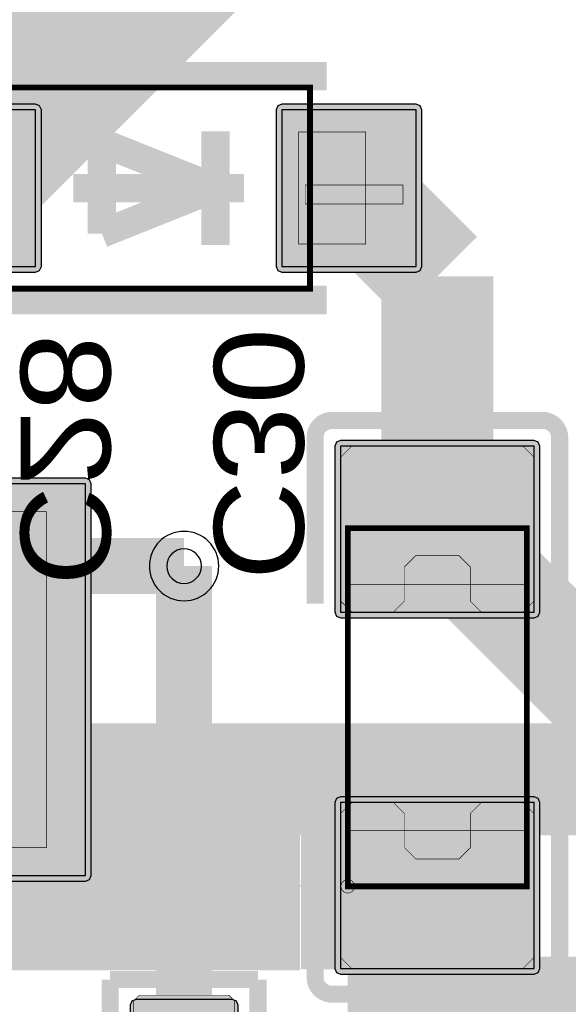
# Model space of a CAD drawing. Header units: millimetres. Extents: x -8 to 125, y -6 to 113.
# Tile 93 of 142: x 94 to 99, y 19 to 28. Entities that reach past the tile are written whole.
import ezdxf
from ezdxf.enums import TextEntityAlignment as Align

# ---------------------------------------------------------------- set-up
doc = ezdxf.new("R2010")
doc.units = ezdxf.units.MM
for name, color, linetype, true_color in [('Bottom Layer', 7, 'Continuous', 0x0000ff), ('Bottom Paste Mask Layer', 7, 'Continuous', 0x800000), ('Bottom Silkscreen Layer', 7, 'Continuous', 0x66cc33), ('Bottom Solder Mask Layer', 7, 'Continuous', 0xaa00ff), ('Component Marking Layer', 7, 'Continuous', 0x66ffcc), ('Component Shape Layer', 7, 'Continuous', 0x00cccc), ('Document Layer', 7, 'Continuous', 0xffffff), ('Hole Layer', 7, 'Continuous', 0x222222), ('Inner1', 7, 'Continuous', 0x999966), ('Inner2', 7, 'Continuous', 0x008000), ('Multi-Layer', 7, 'Continuous', 0xc0c0c0), ('Pin Soldering Layer', 7, 'Continuous', 0xcc9999), ('Top Layer', 7, 'Continuous', 0xff0000), ('Top Paste Mask Layer', 7, 'Continuous', 0x808080), ('Top Silkscreen Layer', 7, 'Continuous', 0xffcc00), ('Top Solder Mask Layer', 7, 'Continuous', 0x800080)]:
    doc.layers.add(name, color=color, linetype=linetype, true_color=true_color)
doc.styles.get("Standard").update_dxf_attribs({"font": 'arial.ttf'})

msp = doc.modelspace()

# ---------------------------------------------------------------- hatches: boundary and pattern name
at = {"layer": 'Bottom Layer'}
for points in [[(92.8499, 27.065), (92.8499, 25.6655), (94.0488, 25.6655), (94.0488, 27.065)], [(96.2484, 27.065), (96.2484, 25.6655), (97.4473, 25.6655), (97.4473, 27.065)], [(96.7738, 22.5747), (98.5018, 22.5747), (98.5018, 24.0598), (96.7738, 24.0598)], [(96.7738, 19.3896), (98.5018, 19.3896), (98.5018, 20.8746), (96.7738, 20.8746)]]:
    msp.add_hatch(color=256, dxfattribs=at).paths.add_polyline_path(points)
at = {"layer": 'Bottom Paste Mask Layer'}
for points in [[(92.8499, 27.065), (92.8499, 25.6655), (94.0488, 25.6655), (94.0488, 27.065)], [(96.2484, 27.065), (96.2484, 25.6655), (97.4473, 25.6655), (97.4473, 27.065)], [(96.8738, 22.5747), (97.244, 22.5747), (97.344, 22.6747), (97.344, 22.9796), (97.444, 23.0796), (97.8315, 23.0796), (97.9315, 22.9796), (97.9315, 22.6747), (98.0315, 22.5747), (98.4018, 22.5747), (98.5018, 22.6747), (98.5018, 23.9597), (98.4018, 24.0597), (96.8738, 24.0597), (96.7738, 23.9597), (96.7738, 22.6747)], [(96.8738, 20.8747), (97.244, 20.8747), (97.344, 20.7747), (97.344, 20.4697), (97.444, 20.3697), (97.8315, 20.3697), (97.9315, 20.4697), (97.9315, 20.7747), (98.0315, 20.8747), (98.4018, 20.8747), (98.5018, 20.7747), (98.5018, 19.4897), (98.4018, 19.3897), (96.8738, 19.3897), (96.7738, 19.4897), (96.7738, 20.7747)], [(94.9747, 18.262), (95.2026, 18.262), (95.2026, 18.642), (95.5326, 18.642), (95.5326, 18.262), (95.7747, 18.262), (95.8247, 18.312), (95.8247, 19.102), (95.7747, 19.152), (94.9747, 19.152), (94.9247, 19.102), (94.9247, 18.312)]]:
    msp.add_hatch(color=256, dxfattribs=at).paths.add_polyline_path(points)
at = {"layer": 'Bottom Solder Mask Layer'}
for points in [[(92.7991, 27.065), (92.7991, 25.6655), (92.814, 25.6296), (92.8499, 25.6147), (94.0488, 25.6147), (94.0847, 25.6296), (94.0996, 25.6655), (94.0996, 27.065), (94.0847, 27.1009), (94.0488, 27.1158), (92.8499, 27.1158), (92.814, 27.1009)], [(96.1976, 27.065), (96.1976, 25.6655), (96.2125, 25.6296), (96.2484, 25.6147), (97.4473, 25.6147), (97.4832, 25.6296), (97.4981, 25.6655), (97.4981, 27.065), (97.4832, 27.1009), (97.4473, 27.1158), (96.2484, 27.1158), (96.2125, 27.1009)], [(96.7738, 22.5239), (98.5018, 22.5239), (98.5377, 22.5388), (98.5526, 22.5747), (98.5526, 24.0598), (98.5377, 24.0957), (98.5018, 24.1106), (96.7738, 24.1106), (96.7379, 24.0957), (96.723, 24.0598), (96.723, 22.5747), (96.7379, 22.5388)], [(96.7738, 19.3388), (98.5018, 19.3388), (98.5377, 19.3537), (98.5526, 19.3896), (98.5526, 20.8746), (98.5377, 20.9105), (98.5018, 20.9254), (96.7738, 20.9254), (96.7379, 20.9105), (96.723, 20.8746), (96.723, 19.3896), (96.7379, 19.3537)], [(95.8067, 19.1144), (94.9426, 19.1144), (94.9067, 19.0996), (94.8918, 19.0636), (94.8918, 18.2572), (94.9067, 18.2212), (94.9426, 18.2064), (95.8067, 18.2064), (95.8426, 18.2212), (95.8575, 18.2572), (95.8575, 19.0636), (95.8426, 19.0996)]]:
    msp.add_hatch(color=256, dxfattribs=at).paths.add_polyline_path(points)
at = {"layer": 'Component Marking Layer'}
msp.add_hatch(color=256, dxfattribs=at).paths.add_polyline_path([(96.7777, 20.1247, 1), (96.8977, 20.1247, 1)])
at = {"layer": 'Document Layer'}
msp.add_hatch(color=256, dxfattribs=at).paths.add_polyline_path([(96.4567, 26.223), (97.3305, 26.223), (97.3305, 26.3932), (96.4567, 26.3932), (96.4567, 26.383)])
at = {"layer": 'Pin Soldering Layer'}
for points in [[(96.3983, 25.8649), (96.9977, 25.8649), (96.9977, 26.8656), (96.3983, 26.8656)], [(92.5451, 20.4699), (92.5451, 23.4722), (94.1453, 23.4722), (94.1453, 20.4699)], [(96.8378, 23.3247), (98.4378, 23.3247), (98.4378, 22.8247), (96.8378, 22.8247)], [(96.8378, 20.1247), (98.4378, 20.1247), (98.4378, 20.6247), (96.8378, 20.6247)]]:
    msp.add_hatch(color=256, dxfattribs=at).paths.add_polyline_path(points)
at = {"layer": 'Top Layer'}
msp.add_hatch(color=256, dxfattribs=at).paths.add_polyline_path([(94.4945, 23.7211), (92.145, 23.7211), (92.145, 20.221), (94.4945, 20.221)])
at = {"layer": 'Top Paste Mask Layer'}
for points in [[(94.4945, 23.7211), (92.145, 23.7211), (92.145, 20.221), (94.4945, 20.221)], [(94.9247, 19.1021), (94.9247, 18.3021), (94.9747, 18.252), (95.2026, 18.252), (95.2026, 18.622), (95.5326, 18.622), (95.5326, 18.252), (95.7747, 18.252), (95.8247, 18.3021), (95.8247, 19.1021), (95.7747, 19.152), (94.9747, 19.152)]]:
    msp.add_hatch(color=256, dxfattribs=at).paths.add_polyline_path(points)
at = {"layer": 'Top Solder Mask Layer'}
for points in [[(94.4945, 23.7719), (92.145, 23.7719), (92.1091, 23.757), (92.0942, 23.7211), (92.0942, 20.221), (92.1091, 20.1851), (92.145, 20.1702), (94.4945, 20.1702), (94.5305, 20.1851), (94.5453, 20.221), (94.5453, 23.7211), (94.5305, 23.757)], [(94.9426, 18.2064), (95.8067, 18.2064), (95.8426, 18.2212), (95.8575, 18.2572), (95.8575, 19.0636), (95.8426, 19.0996), (95.8067, 19.1144), (94.9426, 19.1144), (94.9067, 19.0996), (94.8918, 19.0636), (94.8918, 18.2572), (94.9067, 18.2212)]]:
    msp.add_hatch(color=256, dxfattribs=at).paths.add_polyline_path(points)

# ---------------------------------------------------------------- linework, layer by layer
at = {"layer": 'Bottom Layer'}
for points in [[(92.8499, 27.065), (92.8499, 25.6655), (94.0488, 25.6655), (94.0488, 27.065)], [(96.2484, 27.065), (96.2484, 25.6655), (97.4473, 25.6655), (97.4473, 27.065)], [(96.7738, 22.5747), (98.5018, 22.5747), (98.5018, 24.0598), (96.7738, 24.0598)], [(96.7738, 19.3896), (98.5018, 19.3896), (98.5018, 20.8746), (96.7738, 20.8746)]]:
    msp.add_lwpolyline(points, close=True, dxfattribs=at)
for points, const_width in [([(93.3731, 26.2891), (93.4493, 26.3653)], 1), ([(96.8479, 26.3653), (97.6378, 25.5753)], 1), ([(97.6378, 25.5753), (97.6378, 23.3172)], 1), ([(97.6378, 23.3172), (100.8909, 20.0642)], 1), ([(95.3747, 22.987), (93.0886, 22.987)], 0.5), ([(95.2934, 20.1245), (92.4536, 20.1245)], 1.5), ([(96.411, 20.1245), (95.2934, 20.1245)], 1.5), ([(96.4186, 20.1321), (96.411, 20.1245)], 1.5), ([(97.6378, 20.1321), (96.4186, 20.1321)], 1.5), ([(97.587, 20.0813), (97.6378, 20.1321)], 1.5), ([(97.587, 16.2052), (97.587, 20.0813)], 1.5), ([(95.2934, 20.1245), (95.3747, 20.0432)], 0.5), ([(95.3747, 20.0432), (95.3747, 18.6604)], 0.5)]:
    msp.add_lwpolyline(points, dxfattribs=dict(at, const_width=const_width))
at = {"layer": 'Bottom Paste Mask Layer'}
for points in [[(92.8499, 27.065), (92.8499, 25.6655), (94.0488, 25.6655), (94.0488, 27.065)], [(96.2484, 27.065), (96.2484, 25.6655), (97.4473, 25.6655), (97.4473, 27.065)]]:
    msp.add_lwpolyline(points, close=True, dxfattribs=at)
at = {"layer": 'Bottom Paste Mask Layer', "const_width": 0.00508}
for points in [[(96.8738, 22.5747), (97.244, 22.5747), (97.344, 22.6747), (97.344, 22.9796), (97.444, 23.0796), (97.8315, 23.0796), (97.9315, 22.9796), (97.9315, 22.6747), (98.0315, 22.5747), (98.4018, 22.5747), (98.5018, 22.6747), (98.5018, 23.9597), (98.4018, 24.0597), (96.8738, 24.0597), (96.7738, 23.9597), (96.7738, 22.6747)], [(96.8738, 22.5747), (97.244, 22.5747), (97.344, 22.6747), (97.344, 22.9796), (97.444, 23.0796), (97.8315, 23.0796), (97.9315, 22.9796), (97.9315, 22.6747), (98.0315, 22.5747), (98.4018, 22.5747), (98.5018, 22.6747), (98.5018, 23.9597), (98.4018, 24.0597), (96.8738, 24.0597), (96.7738, 23.9597), (96.7738, 22.6747)], [(96.8738, 20.8747), (97.244, 20.8747), (97.344, 20.7747), (97.344, 20.4697), (97.444, 20.3697), (97.8315, 20.3697), (97.9315, 20.4697), (97.9315, 20.7747), (98.0315, 20.8747), (98.4018, 20.8747), (98.5018, 20.7747), (98.5018, 19.4897), (98.4018, 19.3897), (96.8738, 19.3897), (96.7738, 19.4897), (96.7738, 20.7747)], [(96.8738, 20.8747), (97.244, 20.8747), (97.344, 20.7747), (97.344, 20.4697), (97.444, 20.3697), (97.8315, 20.3697), (97.9315, 20.4697), (97.9315, 20.7747), (98.0315, 20.8747), (98.4018, 20.8747), (98.5018, 20.7747), (98.5018, 19.4897), (98.4018, 19.3897), (96.8738, 19.3897), (96.7738, 19.4897), (96.7738, 20.7747)], [(94.9747, 18.262), (95.2026, 18.262), (95.2026, 18.642), (95.5326, 18.642), (95.5326, 18.262), (95.7747, 18.262), (95.8247, 18.312), (95.8247, 19.102), (95.7747, 19.152), (94.9747, 19.152), (94.9247, 19.102), (94.9247, 18.312)], [(94.9747, 18.262), (95.2026, 18.262), (95.2026, 18.642), (95.5326, 18.642), (95.5326, 18.262), (95.7747, 18.262), (95.8247, 18.312), (95.8247, 19.102), (95.7747, 19.152), (94.9747, 19.152), (94.9247, 19.102), (94.9247, 18.312)]]:
    msp.add_lwpolyline(points, close=True, dxfattribs=at)
at = {"layer": 'Bottom Silkscreen Layer'}
for points, const_width in [([(93.6474, 27.366), (96.6497, 27.366)], 0.254), ([(93.6474, 27.366), (96.6497, 27.366)], 0.254), ([(95.6566, 26.8733), (95.6566, 25.8573)], 0.254), ([(95.6566, 26.8733), (95.6566, 25.8573)], 0.254), ([(94.6406, 26.7717), (94.6406, 25.9589)], 0.254), ([(95.6566, 26.3653), (94.6406, 26.7717)], 0.254), ([(94.6406, 26.7717), (94.6406, 25.9589)], 0.254), ([(95.6566, 26.3653), (94.6406, 26.7717)], 0.254), ([(95.9106, 26.3653), (94.3866, 26.3653)], 0.254), ([(95.9106, 26.3653), (94.3866, 26.3653)], 0.254), ([(94.6406, 25.9589), (95.6566, 26.3653)], 0.254), ([(94.6406, 25.9589), (95.6566, 26.3653)], 0.254), ([(93.6474, 25.3645), (96.6497, 25.3645)], 0.254), ([(93.6474, 25.3645), (96.6497, 25.3645)], 0.254), ([(96.6976, 24.2883), (98.578, 24.2883)], 0.1524), ([(96.6976, 24.2883), (98.578, 24.2883)], 0.1524), ([(96.5452, 22.6509), (96.5452, 24.1359)], 0.1524), ([(96.5452, 22.6509), (96.5452, 24.1359)], 0.1524), ([(98.7304, 24.1359), (98.7304, 22.6509)], 0.1524), ([(98.7304, 24.1359), (98.7304, 22.6509)], 0.1524), ([(96.5452, 20.7985), (96.5452, 19.3135)], 0.1524), ([(96.5452, 20.7985), (96.5452, 19.3135)], 0.1524), ([(98.7304, 19.3135), (98.7304, 20.7985)], 0.1524), ([(98.7304, 19.3135), (98.7304, 20.7985)], 0.1524), ([(96.0353, 19.2921), (94.714, 19.2921)], 0.1524), ([(94.714, 19.2921), (94.714, 18.3332)], 0.1524), ([(96.0353, 19.2921), (94.714, 19.2921)], 0.1524), ([(94.714, 19.2921), (94.714, 18.3332)], 0.1524), ([(96.0353, 18.3332), (96.0353, 19.2921)], 0.1524), ([(96.0353, 18.3332), (96.0353, 19.2921)], 0.1524), ([(96.6976, 19.1611), (98.578, 19.1611)], 0.1524), ([(96.6976, 19.1611), (98.578, 19.1611)], 0.1524)]:
    msp.add_lwpolyline(points, dxfattribs=dict(at, const_width=const_width))
at = {"layer": 'Bottom Silkscreen Layer', "const_width": 0.1524}
for points in [[(96.5452, 24.1359, -0.414214), (96.6976, 24.2883)], [(96.5452, 24.1359, -0.414214), (96.6976, 24.2883)], [(98.578, 24.2883, -0.414214), (98.7304, 24.1359)], [(98.578, 24.2883, -0.414214), (98.7304, 24.1359)], [(96.5452, 19.3135, 0.414214), (96.6976, 19.1611)], [(96.5452, 19.3135, 0.414214), (96.6976, 19.1611)], [(98.578, 19.1611, 0.414214), (98.7304, 19.3135)], [(98.578, 19.1611, 0.414214), (98.7304, 19.3135)]]:
    msp.add_lwpolyline(points, format="xyb", dxfattribs=at)
at = {"layer": 'Bottom Solder Mask Layer'}
for points in [[(92.7991, 27.065), (92.7991, 25.6655), (92.814, 25.6296), (92.8499, 25.6147), (94.0488, 25.6147), (94.0847, 25.6296), (94.0996, 25.6655), (94.0996, 27.065), (94.0847, 27.1009), (94.0488, 27.1158), (92.8499, 27.1158), (92.814, 27.1009)], [(96.1976, 27.065), (96.1976, 25.6655), (96.2125, 25.6296), (96.2484, 25.6147), (97.4473, 25.6147), (97.4832, 25.6296), (97.4981, 25.6655), (97.4981, 27.065), (97.4832, 27.1009), (97.4473, 27.1158), (96.2484, 27.1158), (96.2125, 27.1009)], [(96.7738, 22.5239), (98.5018, 22.5239), (98.5377, 22.5388), (98.5526, 22.5747), (98.5526, 24.0598), (98.5377, 24.0957), (98.5018, 24.1106), (96.7738, 24.1106), (96.7379, 24.0957), (96.723, 24.0598), (96.723, 22.5747), (96.7379, 22.5388)], [(96.7738, 19.3388), (98.5018, 19.3388), (98.5377, 19.3537), (98.5526, 19.3896), (98.5526, 20.8746), (98.5377, 20.9105), (98.5018, 20.9254), (96.7738, 20.9254), (96.7379, 20.9105), (96.723, 20.8746), (96.723, 19.3896), (96.7379, 19.3537)], [(95.8067, 19.1144), (94.9426, 19.1144), (94.9067, 19.0996), (94.8918, 19.0636), (94.8918, 18.2572), (94.9067, 18.2212), (94.9426, 18.2064), (95.8067, 18.2064), (95.8426, 18.2212), (95.8575, 18.2572), (95.8575, 19.0636), (95.8426, 19.0996)]]:
    msp.add_lwpolyline(points, close=True, dxfattribs=at)
at = {"layer": 'Component Marking Layer', "const_width": 0.00508}
msp.add_lwpolyline([(96.7777, 20.1247, 1), (96.8977, 20.1247, 1)], format="xyb", close=True, dxfattribs=at)
at = {"layer": 'Component Shape Layer', "const_width": 0.0508}
for points in [[(93.7998, 25.4661), (96.4999, 25.4661), (96.4999, 27.2644), (93.7998, 27.2644)], [(93.7998, 25.4661), (96.4999, 25.4661), (96.4999, 27.2644), (93.7998, 27.2644)], [(96.8378, 20.1247), (98.4378, 20.1247), (98.4378, 23.3247), (96.8378, 23.3247)], [(96.8378, 20.1247), (98.4378, 20.1247), (98.4378, 23.3247), (96.8378, 23.3247)]]:
    msp.add_lwpolyline(points, close=True, dxfattribs=at)
at = {"layer": 'Document Layer', "const_width": 0.00508}
msp.add_lwpolyline([(96.4567, 26.223), (97.3305, 26.223), (97.3305, 26.3932), (96.4567, 26.3932), (96.4567, 26.383)], close=True, dxfattribs=at)
msp.add_lwpolyline([(96.4567, 26.223), (97.3305, 26.223), (97.3305, 26.3932), (96.4567, 26.3932), (96.4567, 26.383)], close=True, dxfattribs=at)
at = {"layer": 'Hole Layer'}
msp.add_lwpolyline([(95.2196, 22.987, 1), (95.5297, 22.987), (95.5297, 22.987, 1), (95.2196, 22.987)], format="xyb", dxfattribs=at)
at = {"layer": 'Inner1', "const_width": 1}
msp.add_lwpolyline([(85.0052, 21.082), (100.5842, 21.082)], dxfattribs=at)
at = {"layer": 'Inner2', "const_width": 1.5}
msp.add_lwpolyline([(93.1226, 26.2891), (105.2183, 38.3847)], dxfattribs=at)
at = {"layer": 'Multi-Layer'}
msp.add_lwpolyline([(95.0647, 22.987, 1), (95.6847, 22.987), (95.6847, 22.987, 1), (95.0647, 22.987)], format="xyb", dxfattribs=at)
at = {"layer": 'Pin Soldering Layer', "const_width": 0.00508}
for points in [[(96.3983, 25.8649), (96.9977, 25.8649), (96.9977, 26.8656), (96.3983, 26.8656)], [(96.3983, 25.8649), (96.9977, 25.8649), (96.9977, 26.8656), (96.3983, 26.8656)], [(92.5451, 20.4699), (92.5451, 23.4722), (94.1453, 23.4722), (94.1453, 20.4699)], [(92.5451, 20.4699), (92.5451, 23.4722), (94.1453, 23.4722), (94.1453, 20.4699)], [(96.8378, 23.3247), (98.4378, 23.3247), (98.4378, 22.8247), (96.8378, 22.8247)], [(96.8378, 23.3247), (98.4378, 23.3247), (98.4378, 22.8247), (96.8378, 22.8247)], [(96.8378, 20.1247), (98.4378, 20.1247), (98.4378, 20.6247), (96.8378, 20.6247)], [(96.8378, 20.1247), (98.4378, 20.1247), (98.4378, 20.6247), (96.8378, 20.6247)]]:
    msp.add_lwpolyline(points, close=True, dxfattribs=at)
at = {"layer": 'Top Layer'}
msp.add_lwpolyline([(94.4945, 23.7211), (92.145, 23.7211), (92.145, 20.221), (94.4945, 20.221)], close=True, dxfattribs=at)
for points, const_width in [([(95.3747, 18.6604), (95.3747, 22.987)], 0.5), ([(97.5362, 17.9324), (97.5362, 18.7452)], 1.5), ([(102.7584, 18.7452), (97.5362, 18.7452)], 1.5)]:
    msp.add_lwpolyline(points, dxfattribs=dict(at, const_width=const_width))
at = {"layer": 'Top Paste Mask Layer'}
msp.add_lwpolyline([(94.4945, 23.7211), (92.145, 23.7211), (92.145, 20.221), (94.4945, 20.221)], close=True, dxfattribs=at)
at = {"layer": 'Top Paste Mask Layer', "const_width": 0.00508}
msp.add_lwpolyline([(94.9247, 19.1021), (94.9247, 18.3021), (94.9747, 18.252), (95.2026, 18.252), (95.2026, 18.622), (95.5326, 18.622), (95.5326, 18.252), (95.7747, 18.252), (95.8247, 18.3021), (95.8247, 19.1021), (95.7747, 19.152), (94.9747, 19.152)], close=True, dxfattribs=at)
msp.add_lwpolyline([(94.9247, 19.1021), (94.9247, 18.3021), (94.9747, 18.252), (95.2026, 18.252), (95.2026, 18.622), (95.5326, 18.622), (95.5326, 18.252), (95.7747, 18.252), (95.8247, 18.3021), (95.8247, 19.1021), (95.7747, 19.152), (94.9747, 19.152)], close=True, dxfattribs=at)
at = {"layer": 'Top Silkscreen Layer', "const_width": 0.1524}
for points in [[(96.0353, 19.2921), (94.714, 19.2921)], [(94.714, 19.2921), (94.714, 18.3332)], [(96.0353, 19.2921), (94.714, 19.2921)], [(94.714, 19.2921), (94.714, 18.3332)], [(96.0353, 18.3332), (96.0353, 19.2921)], [(96.0353, 18.3332), (96.0353, 19.2921)]]:
    msp.add_lwpolyline(points, dxfattribs=at)
at = {"layer": 'Top Solder Mask Layer'}
for points in [[(94.4945, 23.7719), (92.145, 23.7719), (92.1091, 23.757), (92.0942, 23.7211), (92.0942, 20.221), (92.1091, 20.1851), (92.145, 20.1702), (94.4945, 20.1702), (94.5305, 20.1851), (94.5453, 20.221), (94.5453, 23.7211), (94.5305, 23.757)], [(94.9426, 18.2064), (95.8067, 18.2064), (95.8426, 18.2212), (95.8575, 18.2572), (95.8575, 19.0636), (95.8426, 19.0996), (95.8067, 19.1144), (94.9426, 19.1144), (94.9067, 19.0996), (94.8918, 19.0636), (94.8918, 18.2572), (94.9067, 18.2212)]]:
    msp.add_lwpolyline(points, close=True, dxfattribs=at)

# ---------------------------------------------------------------- texts
at = {"layer": 'Bottom Silkscreen Layer', "text_generation_flag": 2, "width": 1.1}
for s, rotation, p in [('C28', 990, (93.6754, 22.8092)), ('C30', 630, (95.4026, 22.86))]:
    msp.add_text(s, height=0.8001, rotation=rotation, dxfattribs=at).set_placement(p, align=Align.BOTTOM_LEFT)

doc.saveas('drawing.dxf')
